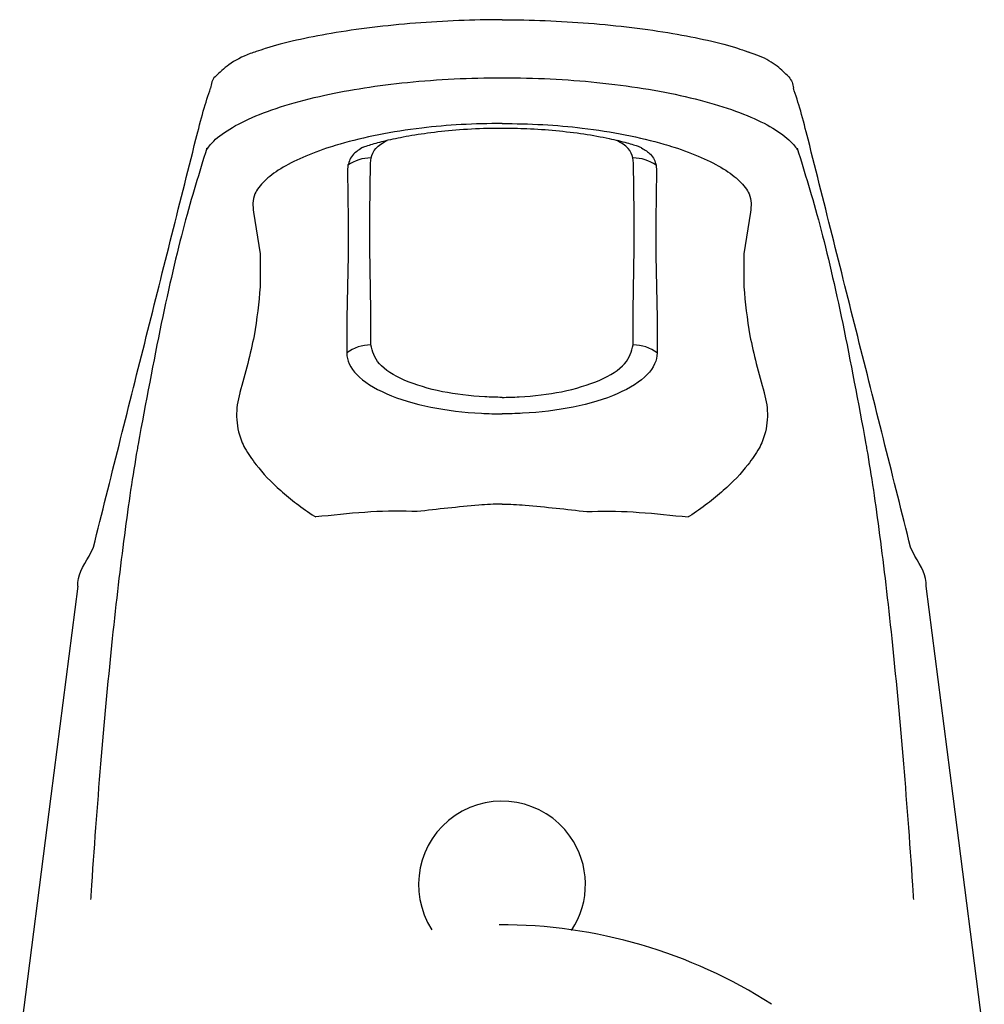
# Model space of a CAD drawing. Header units: millimetres. Extents: x 4100.229 to 4100.279, y 1692.174 to 1692.296.
# Tile 7 of 7: x 4100.229 to 4100.279, y 1692.245 to 1692.296. Entities that reach past the tile are written whole.
import ezdxf

# ---------------------------------------------------------------- set-up
doc = ezdxf.new("R2010")
doc.units = ezdxf.units.MM
doc.layers.add('SANINDUSA', color=3, linetype='Continuous')

msp = doc.modelspace()

# ---------------------------------------------------------------- linework, layer by layer
at = {"layer": 'SANINDUSA'}
for p, q in [((4100.246190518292, 1692.288376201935), (4100.246174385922, 1692.288083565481)), ((4100.247331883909, 1692.285881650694), (4100.247359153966, 1692.288487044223)), ((4100.247359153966, 1692.288487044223), (4100.247392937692, 1692.288758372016)), ((4100.260998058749, 1692.288487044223), (4100.260964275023, 1692.288758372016)), ((4100.261025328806, 1692.285881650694), (4100.260998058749, 1692.288487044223)), ((4100.262166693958, 1692.288376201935), (4100.262182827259, 1692.288083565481)), ((4100.246174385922, 1692.288083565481), (4100.24620722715, 1692.285529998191)), ((4100.262182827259, 1692.288083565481), (4100.262149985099, 1692.285529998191)), ((4100.241288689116, 1692.285945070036), (4100.24164249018, 1692.283789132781)), ((4100.247335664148, 1692.284053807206), (4100.247331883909, 1692.285881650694)), ((4100.261021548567, 1692.284053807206), (4100.261025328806, 1692.285881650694)), ((4100.267068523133, 1692.285945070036), (4100.266714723, 1692.283789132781)), ((4100.24620722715, 1692.285529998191), (4100.24620416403, 1692.283699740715)), ((4100.262149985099, 1692.285529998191), (4100.262153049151, 1692.283699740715)), ((4100.24164249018, 1692.283789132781), (4100.241642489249, 1692.282065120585)), ((4100.247376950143, 1692.280871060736), (4100.247335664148, 1692.284053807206)), ((4100.260980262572, 1692.280871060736), (4100.261021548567, 1692.284053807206)), ((4100.266714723, 1692.283789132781), (4100.266714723, 1692.282065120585)), ((4100.24620416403, 1692.283699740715), (4100.246139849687, 1692.280450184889)), ((4100.262153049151, 1692.283699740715), (4100.262217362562, 1692.280450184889)), ((4100.247379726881, 1692.279063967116), (4100.247376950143, 1692.280871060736)), ((4100.260977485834, 1692.279063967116), (4100.260980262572, 1692.280871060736)), ((4100.246139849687, 1692.280450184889), (4100.246137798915, 1692.278643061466)), ((4100.262217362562, 1692.280450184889), (4100.262219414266, 1692.278643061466)), ((4100.23278474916, 1692.268101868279), (4100.232999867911, 1692.268570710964)), ((4100.275572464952, 1692.268101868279), (4100.275357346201, 1692.268570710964))]:
    msp.add_line(p, q, dxfattribs=at)
at = {"layer": 'SANINDUSA', "flags": 128}
for points in [[(4100.23219508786, 1692.266542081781), (4100.230796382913, 1692.255663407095), (4100.229177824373, 1692.243074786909)], [(4100.279179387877, 1692.243074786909), (4100.277560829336, 1692.255663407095), (4100.27616212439, 1692.266542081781)]]:
    msp.add_lwpolyline(points, dxfattribs=at)
at = {"layer": 'SANINDUSA'}
for centre, radius, start, end in [((4100.247373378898, 1692.28673724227), 0.002021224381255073, 89.44555692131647, 125.8185221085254), ((4100.260983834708, 1692.286737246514), 0.00202122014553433, 54.18143864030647, 90.55446949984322), ((4100.247397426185, 1692.276969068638), 0.002094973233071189, 90.48402881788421, 126.9603172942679), ((4100.260959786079, 1692.276969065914), 0.002094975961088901, 53.03970748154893, 89.51595945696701), ((4100.25417860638, 1692.251074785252), 0.004325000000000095, 35.53339603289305, 212.7868149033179), ((4100.25417860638, 1692.251074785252), 0.004325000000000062, 326.5659699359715, 35.53339603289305), ((4100.254091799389, 1692.222974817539), 0.02601576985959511, 57.28156172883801, 90.13917310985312)]:
    msp.add_arc(centre, radius, start, end, dxfattribs=at)
for points, knots in [([(4100.254178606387, 1692.295927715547), (4100.254178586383, 1692.295927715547), (4100.253429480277, 1692.295927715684), (4100.251909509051, 1692.295896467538), (4100.249632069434, 1692.29575718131), (4100.247392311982, 1692.295529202), (4100.245295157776, 1692.295229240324), (4100.243471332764, 1692.29485970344), (4100.242280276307, 1692.294563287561), (4100.241811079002, 1692.294398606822), (4100.241443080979, 1692.294272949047)], [0, 0, 0, 0, 3.989938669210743e-06, 0.1494142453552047, 0.3026562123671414, 0.4653510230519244, 0.6330049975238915, 0.797111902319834, 0.9661499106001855, 1, 1, 1, 1]), ([(4100.254178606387, 1692.295927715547), (4100.254178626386, 1692.295927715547), (4100.254927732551, 1692.295927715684), (4100.256447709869, 1692.295896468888), (4100.258725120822, 1692.295757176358), (4100.26096499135, 1692.295529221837), (4100.263061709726, 1692.295229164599), (4100.264887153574, 1692.294859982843), (4100.26609521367, 1692.294557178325), (4100.266584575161, 1692.29438019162), (4100.266959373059, 1692.294247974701)], [0, 0, 0, 0, 3.962585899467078e-06, 0.1484259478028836, 0.3006542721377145, 0.4622729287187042, 0.628817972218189, 0.7918393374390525, 0.9597592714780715, 1, 1, 1, 1]), ([(4100.241443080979, 1692.294272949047), (4100.241338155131, 1692.294238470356), (4100.240771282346, 1692.294052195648), (4100.240045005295, 1692.29366307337), (4100.239535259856, 1692.29318721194), (4100.23930559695, 1692.292972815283)], [0, 0, 0, 0, 0.1109549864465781, 0.5994458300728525, 1, 1, 1, 1]), ([(4100.26904356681, 1692.292966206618), (4100.268852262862, 1692.29315611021), (4100.268424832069, 1692.293580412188), (4100.267729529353, 1692.293975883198), (4100.267150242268, 1692.294180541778), (4100.266959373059, 1692.294247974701)], [0, 0, 0, 0, 0.3520085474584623, 0.7864934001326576, 1, 1, 1, 1]), ([(4100.238876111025, 1692.289195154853), (4100.238936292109, 1692.2892804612), (4100.239168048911, 1692.289608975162), (4100.239857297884, 1692.290175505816), (4100.241152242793, 1692.290862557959), (4100.242867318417, 1692.291487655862), (4100.244848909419, 1692.292006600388), (4100.247012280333, 1692.292407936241), (4100.249273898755, 1692.292697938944), (4100.251684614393, 1692.29287681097), (4100.2533531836, 1692.292918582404), (4100.255021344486, 1692.292918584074), (4100.256694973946, 1692.292875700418), (4100.25916597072, 1692.292691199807), (4100.261529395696, 1692.292381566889), (4100.263743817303, 1692.291954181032), (4100.265691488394, 1692.291422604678), (4100.267320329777, 1692.290808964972), (4100.268547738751, 1692.29014072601), (4100.269201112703, 1692.289593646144), (4100.269423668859, 1692.28927689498), (4100.269481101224, 1692.289195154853)], [0, 0, 0, 0, 0.02233527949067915, 0.08601295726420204, 0.1496844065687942, 0.2130435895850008, 0.2763893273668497, 0.3318129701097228, 0.3872281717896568, 0.4436157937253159, 0.4999994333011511, 0.5003328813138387, 0.556891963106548, 0.613455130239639, 0.672801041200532, 0.7321581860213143, 0.7938454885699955, 0.8555447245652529, 0.9170692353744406, 0.9785990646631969, 1, 1, 1, 1]), ([(4100.239305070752, 1692.292973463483), (4100.2393040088, 1692.292972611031), (4100.239219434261, 1692.292904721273), (4100.23911931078, 1692.292698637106), (4100.239090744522, 1692.292486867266), (4100.239076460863, 1692.292380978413)], [0, 0, 0, 0, 0.006317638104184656, 0.5031403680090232, 1, 1, 1, 1]), ([(4100.269050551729, 1692.292974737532), (4100.26904356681, 1692.292966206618), (4100.269113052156, 1692.29288153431), (4100.269237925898, 1692.292698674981), (4100.269266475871, 1692.292486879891), (4100.269280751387, 1692.292380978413)], [0, 0, 0, 0, 0.009436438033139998, 0.5046998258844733, 1, 1, 1, 1]), ([(4100.232999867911, 1692.268570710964), (4100.233885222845, 1692.272101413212), (4100.235655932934, 1692.279162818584), (4100.23755312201, 1692.28671633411), (4100.238695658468, 1692.291250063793), (4100.238949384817, 1692.292003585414), (4100.239076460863, 1692.292380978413)], [0, 0, 0, 0, 0.4367798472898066, 0.8735598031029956, 0.9366738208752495, 1, 1, 1, 1]), ([(4100.275357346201, 1692.268570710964), (4100.274471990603, 1692.272101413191), (4100.272701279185, 1692.279162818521), (4100.270804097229, 1692.286716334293), (4100.269661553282, 1692.29125006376), (4100.269407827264, 1692.292003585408), (4100.269280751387, 1692.292380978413)], [0, 0, 0, 0, 0.4367798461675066, 0.8735598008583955, 0.9366738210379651, 1, 1, 1, 1]), ([(4100.254178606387, 1692.290548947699), (4100.253471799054, 1692.29053676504), (4100.252058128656, 1692.290512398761), (4100.249887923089, 1692.290314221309), (4100.247749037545, 1692.289978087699), (4100.246216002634, 1692.289609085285), (4100.244911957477, 1692.289211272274), (4100.243808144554, 1692.288797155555), (4100.24264820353, 1692.288200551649), (4100.241814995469, 1692.287559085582), (4100.241219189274, 1692.286795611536), (4100.241262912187, 1692.286260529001), (4100.241288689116, 1692.285945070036)], [0, 0, 0, 0, 0.09862414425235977, 0.1972560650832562, 0.3113844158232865, 0.4255354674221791, 0.457591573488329, 0.5566623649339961, 0.6557151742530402, 0.7559092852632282, 0.8560958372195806, 1, 1, 1, 1]), ([(4100.254178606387, 1692.290548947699), (4100.254885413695, 1692.290536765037), (4100.256299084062, 1692.290512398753), (4100.258469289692, 1692.290314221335), (4100.260608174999, 1692.289978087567), (4100.262141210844, 1692.289609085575), (4100.263445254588, 1692.289211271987), (4100.264549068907, 1692.288797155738), (4100.26570900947, 1692.28820055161), (4100.266542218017, 1692.287559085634), (4100.267138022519, 1692.286795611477), (4100.267094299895, 1692.286260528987), (4100.267068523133, 1692.285945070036)], [0, 0, 0, 0, 0.09862414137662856, 0.1972560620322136, 0.3113844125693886, 0.4255354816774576, 0.4575915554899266, 0.5566623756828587, 0.6557151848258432, 0.7559092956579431, 0.8560958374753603, 1, 1, 1, 1]), ([(4100.246989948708, 1692.289319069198), (4100.247081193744, 1692.289351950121), (4100.247371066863, 1692.289449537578), (4100.248037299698, 1692.289639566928), (4100.249059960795, 1692.289863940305), (4100.250320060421, 1692.290069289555), (4100.251796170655, 1692.290225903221), (4100.253117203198, 1692.290300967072), (4100.25392614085, 1692.290306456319), (4100.254179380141, 1692.290308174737)], [0.1796290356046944, 0.1796290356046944, 0.1796290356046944, 0.1796290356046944, 0.2463979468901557, 0.3661762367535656, 0.4931392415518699, 0.6312519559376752, 0.7765610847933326, 0.9300520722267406, 1, 1, 1, 1]), ([(4100.254177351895, 1692.29031014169), (4100.254609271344, 1692.290303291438), (4100.255553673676, 1692.290288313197), (4100.257000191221, 1692.290187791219), (4100.258451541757, 1692.290011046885), (4100.259697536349, 1692.289784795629), (4100.260668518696, 1692.28954684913), (4100.261312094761, 1692.289345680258), (4100.261418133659, 1692.289278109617), (4100.261418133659, 1692.289278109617), (4100.261418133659, 1692.289278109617)], [0, 0, 0, 0, 0.1193971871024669, 0.2610648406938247, 0.4090193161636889, 0.5586308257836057, 0.6840177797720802, 0.802884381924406, 0.9109308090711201, 1, 1, 1, 1]), ([(4100.247392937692, 1692.288758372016), (4100.247447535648, 1692.288928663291), (4100.2475543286, 1692.289261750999), (4100.248002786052, 1692.289536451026), (4100.248221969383, 1692.289670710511)], [0, 0, 0, 0, 0.5112505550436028, 1, 1, 1, 1]), ([(4100.260964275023, 1692.288758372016), (4100.260909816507, 1692.288928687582), (4100.26080379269, 1692.289260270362), (4100.260357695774, 1692.289533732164), (4100.260140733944, 1692.289666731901)], [0, 0, 0, 0, 0.5136441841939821, 1, 1, 1, 1]), ([(4100.238877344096, 1692.28926004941), (4100.238487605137, 1692.288005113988), (4100.237704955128, 1692.285485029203), (4100.236510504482, 1692.280354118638), (4100.235714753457, 1692.276068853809), (4100.235313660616, 1692.2739088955)], [0, 0, 0, 0, 0.3297375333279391, 0.6621588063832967, 1, 1, 1, 1]), ([(4100.238876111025, 1692.289195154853), (4100.23887584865, 1692.289204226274), (4100.238875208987, 1692.289226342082), (4100.238876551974, 1692.289247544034), (4100.238877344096, 1692.28926004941)], [0, 0, 0, 0, 0.4101781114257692, 1, 1, 1, 1]), ([(4100.246989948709, 1692.289319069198), (4100.246797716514, 1692.289201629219), (4100.246359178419, 1692.28892550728), (4100.246251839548, 1692.288575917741), (4100.246190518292, 1692.288376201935)], [0.03098443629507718, 0.03098443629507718, 0.03098443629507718, 0.03098443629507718, 0.4464144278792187, 1, 1, 1, 1]), ([(4100.261418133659, 1692.289278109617), (4100.261587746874, 1692.289173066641), (4100.262010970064, 1692.288910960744), (4100.26210834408, 1692.288576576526), (4100.262166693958, 1692.288376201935)], [0, 0, 0, 0, 0.4007654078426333, 1, 1, 1, 1]), ([(4100.269481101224, 1692.289195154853), (4100.269481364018, 1692.289204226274), (4100.269482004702, 1692.28922634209), (4100.269480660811, 1692.289247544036), (4100.269479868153, 1692.28926004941)], [0, 0, 0, 0, 0.4101780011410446, 1, 1, 1, 1]), ([(4100.269479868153, 1692.28926004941), (4100.269869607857, 1692.288005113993), (4100.270652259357, 1692.285485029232), (4100.271846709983, 1692.280354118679), (4100.272642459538, 1692.276068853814), (4100.273043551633, 1692.2739088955)], [0, 0, 0, 0, 0.3297375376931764, 0.6621588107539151, 1, 1, 1, 1]), ([(4100.241642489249, 1692.282065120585), (4100.241566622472, 1692.281244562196), (4100.241410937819, 1692.279560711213), (4100.240871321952, 1692.277594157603), (4100.240594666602, 1692.276585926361)], [0, 0, 0, 0, 0.4873105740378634, 1, 1, 1, 1]), ([(4100.266714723, 1692.282065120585), (4100.266790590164, 1692.281244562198), (4100.266946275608, 1692.279560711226), (4100.267485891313, 1692.277594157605), (4100.267762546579, 1692.276585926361)], [0, 0, 0, 0, 0.4873105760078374, 1, 1, 1, 1]), ([(4100.246137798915, 1692.278643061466), (4100.246137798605, 1692.278643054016), (4100.246121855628, 1692.278260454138), (4100.246497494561, 1692.277490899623), (4100.248025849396, 1692.276495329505), (4100.250348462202, 1692.275793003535), (4100.252546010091, 1692.275517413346), (4100.253822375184, 1692.275488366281), (4100.254178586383, 1692.275488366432), (4100.254178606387, 1692.275488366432)], [0, 0, 0, 0, 4.62414392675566e-06, 0.237457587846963, 0.4778608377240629, 0.7059849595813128, 0.9179029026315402, 0.9999953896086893, 1, 1, 1, 1]), ([(4100.254178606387, 1692.27634157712), (4100.254178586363, 1692.27634157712), (4100.253880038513, 1692.276341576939), (4100.252810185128, 1692.276370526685), (4100.250954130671, 1692.276598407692), (4100.24899986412, 1692.277201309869), (4100.247635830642, 1692.278062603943), (4100.247464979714, 1692.278730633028), (4100.247379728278, 1692.279063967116)], [0, 0, 0, 0, 5.417194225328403e-06, 0.08076994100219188, 0.2894621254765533, 0.5166145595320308, 0.7587996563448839, 1, 1, 1, 1]), ([(4100.254178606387, 1692.27634157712), (4100.254178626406, 1692.27634157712), (4100.254477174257, 1692.276341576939), (4100.255547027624, 1692.276370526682), (4100.257403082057, 1692.276598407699), (4100.259357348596, 1692.277201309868), (4100.260721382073, 1692.278062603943), (4100.260892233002, 1692.278730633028), (4100.260977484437, 1692.279063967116)], [0, 0, 0, 0, 5.415881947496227e-06, 0.08076994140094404, 0.2894621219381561, 0.5166145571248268, 0.7587996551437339, 1, 1, 1, 1]), ([(4100.262219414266, 1692.278643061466), (4100.262219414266, 1692.278643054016), (4100.262219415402, 1692.278260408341), (4100.261867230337, 1692.277490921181), (4100.260329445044, 1692.276495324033), (4100.258009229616, 1692.275793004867), (4100.255811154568, 1692.275517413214), (4100.254534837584, 1692.27548836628), (4100.254178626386, 1692.275488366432), (4100.254178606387, 1692.275488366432)], [0, 0, 0, 0, 4.623590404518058e-06, 0.2374575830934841, 0.4778608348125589, 0.7059849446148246, 0.9179029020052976, 0.9999953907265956, 1, 1, 1, 1]), ([(4100.240594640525, 1692.276585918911), (4100.240593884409, 1692.276583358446), (4100.240471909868, 1692.276170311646), (4100.240353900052, 1692.275328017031), (4100.240535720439, 1692.274364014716), (4100.240785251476, 1692.273828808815), (4100.240845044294, 1692.273700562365)], [0, 0, 0, 0, 0.002648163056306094, 0.4271940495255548, 0.8627437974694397, 1, 1, 1, 1]), ([(4100.267762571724, 1692.276585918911), (4100.267763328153, 1692.276583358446), (4100.267885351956, 1692.276170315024), (4100.268003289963, 1692.275328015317), (4100.267821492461, 1692.274364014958), (4100.267571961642, 1692.273828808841), (4100.267512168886, 1692.273700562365)], [0, 0, 0, 0, 0.002648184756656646, 0.4271940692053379, 0.8627438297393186, 0.9999999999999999, 0.9999999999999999, 0.9999999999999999, 0.9999999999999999]), ([(4100.235313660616, 1692.2739088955), (4100.235296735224, 1692.273811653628), (4100.23505588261, 1692.27242787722), (4100.234596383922, 1692.269334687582), (4100.233967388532, 1692.263973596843), (4100.233392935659, 1692.257827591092), (4100.233036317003, 1692.253111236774), (4100.232867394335, 1692.25055027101), (4100.232851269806, 1692.250305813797)], [0, 0, 0, 0, 0.01813134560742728, 0.2580136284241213, 0.497893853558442, 0.7363656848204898, 0.9748347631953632, 1, 1, 1, 1]), ([(4100.240850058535, 1692.273701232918), (4100.241032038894, 1692.273416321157), (4100.241497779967, 1692.272687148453), (4100.242658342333, 1692.271483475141), (4100.24382563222, 1692.270588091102), (4100.244500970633, 1692.270150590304), (4100.244520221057, 1692.270138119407)], [0, 0, 0, 0, 0.2373326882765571, 0.6074039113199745, 0.9888091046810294, 1, 1, 1, 1]), ([(4100.267507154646, 1692.273701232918), (4100.267325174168, 1692.273416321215), (4100.266859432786, 1692.27268714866), (4100.265698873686, 1692.271483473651), (4100.264531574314, 1692.270588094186), (4100.263856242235, 1692.270150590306), (4100.263836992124, 1692.270138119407)], [0, 0, 0, 0, 0.23733269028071, 0.6074039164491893, 0.9888091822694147, 1, 1, 1, 1]), ([(4100.273043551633, 1692.2739088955), (4100.273060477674, 1692.273811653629), (4100.273301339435, 1692.272427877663), (4100.273760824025, 1692.269334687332), (4100.27438982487, 1692.2639735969), (4100.274964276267, 1692.257827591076), (4100.275320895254, 1692.253111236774), (4100.275489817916, 1692.25055027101), (4100.275505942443, 1692.250305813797)], [0, 0, 0, 0, 0.01813135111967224, 0.2580136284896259, 0.4978938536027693, 0.7363656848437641, 0.9748347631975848, 1, 1, 1, 1]), ([(4100.249773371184, 1692.270414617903), (4100.249686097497, 1692.270419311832), (4100.248792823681, 1692.270467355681), (4100.247066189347, 1692.270405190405), (4100.245374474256, 1692.270227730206), (4100.244520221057, 1692.270138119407)], [0, 0, 0, 0, 0.05087555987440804, 0.5207274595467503, 1, 1, 1, 1]), ([(4100.254178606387, 1692.270806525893), (4100.254178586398, 1692.270806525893), (4100.253778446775, 1692.270806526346), (4100.252298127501, 1692.270705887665), (4100.250838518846, 1692.27053749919), (4100.249773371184, 1692.270414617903)], [0, 0, 0, 0, 1.350123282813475e-05, 0.2702610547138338, 1, 1, 1, 1]), ([(4100.254178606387, 1692.270806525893), (4100.254178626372, 1692.270806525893), (4100.254578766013, 1692.270806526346), (4100.256059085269, 1692.270705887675), (4100.257518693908, 1692.270537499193), (4100.258583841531, 1692.270414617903)], [0, 0, 0, 0, 1.349795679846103e-05, 0.2702610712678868, 1, 1, 1, 1]), ([(4100.258583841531, 1692.270414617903), (4100.258671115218, 1692.270419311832), (4100.259564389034, 1692.270467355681), (4100.261291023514, 1692.270405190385), (4100.262982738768, 1692.270227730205), (4100.263836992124, 1692.270138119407)], [0, 0, 0, 0, 0.05087555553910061, 0.5207274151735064, 0.9999999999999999, 0.9999999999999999, 0.9999999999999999, 0.9999999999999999]), ([(4100.23219508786, 1692.266542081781), (4100.232195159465, 1692.266542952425), (4100.232137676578, 1692.267072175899), (4100.232461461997, 1692.26758741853), (4100.23278474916, 1692.268101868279)], [0, 0, 0, 0, 0.001538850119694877, 1, 1, 1, 1]), ([(4100.27616212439, 1692.266542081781), (4100.276162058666, 1692.266543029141), (4100.276219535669, 1692.26707217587), (4100.275895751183, 1692.267587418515), (4100.275572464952, 1692.268101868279)], [0, 0, 0, 0, 0.001538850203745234, 1, 1, 1, 1])]:
    msp.add_open_spline(points, degree=3, knots=knots, dxfattribs=at)

doc.saveas('drawing.dxf')
